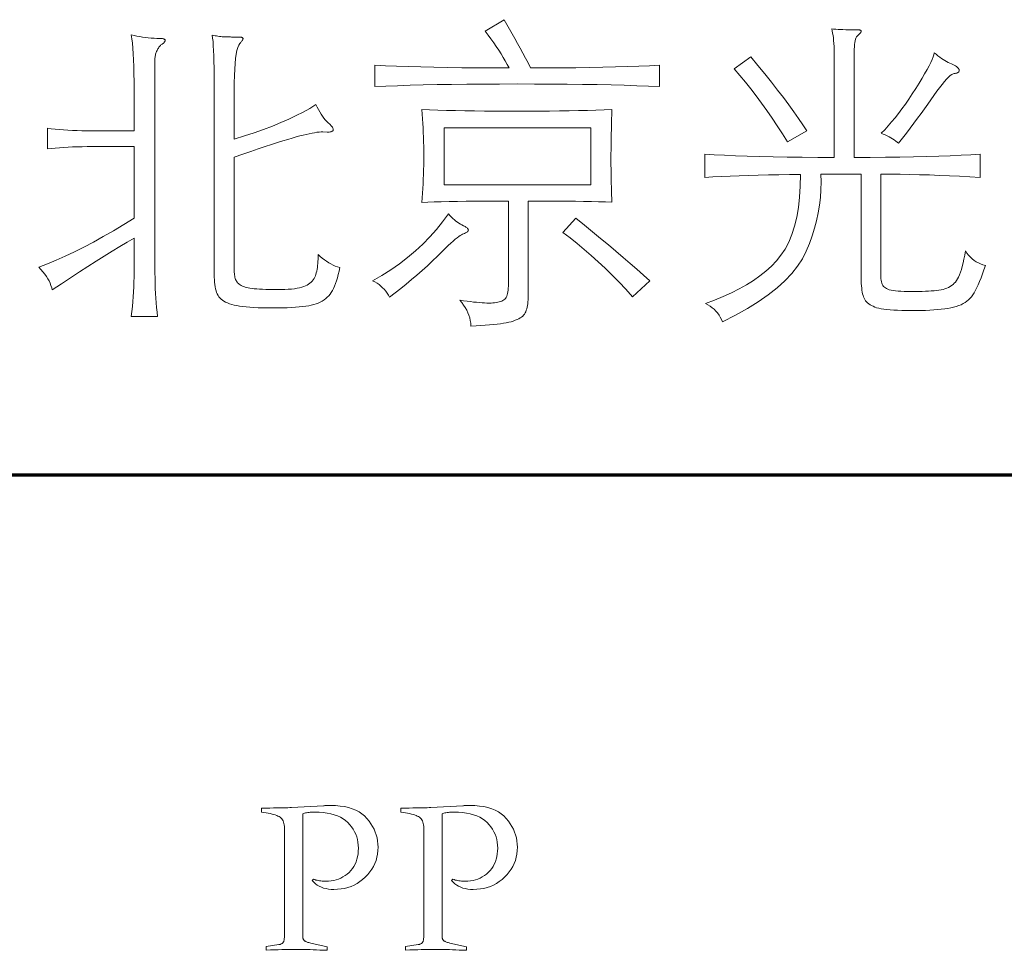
# Model space of a CAD drawing. Extents: x 0 to 1189, y 0 to 841.
# Tile 108 of 132: x 1077 to 1097, y 54 to 73. Entities that reach past the tile are written whole.
import ezdxf

# ---------------------------------------------------------------- set-up
doc = ezdxf.new("R2010")
doc.units = 0

msp = doc.modelspace()

# ---------------------------------------------------------------- linework, layer by layer
at = {"color": 5, "lineweight": 70}
msp.add_line((1064, 63.5), (1169, 63.5), dxfattribs=at)
at = {"color": 7, "lineweight": 13}
for points in [[(1087.141, 71.638), (1087.106, 71.707), (1087.067, 71.777), (1087.026, 71.848), (1086.983, 71.92), (1086.936, 71.993), (1086.887, 72.067), (1086.835, 72.142), (1086.78, 72.218), (1086.723, 72.295), (1086.662, 72.373), (1087.043, 72.603), (1087.098, 72.509), (1087.152, 72.415), (1087.206, 72.32), (1087.26, 72.225), (1087.313, 72.129), (1087.366, 72.032), (1087.419, 71.935), (1087.471, 71.836), (1087.523, 71.738), (1087.574, 71.638), (1087.888, 71.639), (1088.189, 71.64), (1088.478, 71.643), (1088.755, 71.647), (1089.019, 71.651), (1089.27, 71.657), (1089.51, 71.664), (1089.736, 71.672), (1089.95, 71.681), (1090.152, 71.691), (1090.152, 71.264), (1089.931, 71.274), (1089.696, 71.283), (1089.446, 71.291), (1089.183, 71.298), (1088.905, 71.304), (1088.613, 71.309), (1088.306, 71.312), (1087.986, 71.315), (1087.651, 71.316), (1087.302, 71.317), (1086.953, 71.316), (1086.618, 71.315), (1086.298, 71.312), (1085.992, 71.309), (1085.701, 71.304), (1085.423, 71.298), (1085.161, 71.291), (1084.912, 71.283), (1084.678, 71.274), (1084.458, 71.264), (1084.458, 71.691), (1084.668, 71.681), (1084.891, 71.672), (1085.127, 71.664), (1085.376, 71.657), (1085.637, 71.651), (1085.912, 71.647), (1086.2, 71.643), (1086.501, 71.64), (1086.814, 71.639)], [(1079.644, 70.379), (1079.644, 71.028), (1079.643, 71.204), (1079.641, 71.369), (1079.638, 71.523), (1079.634, 71.666), (1079.629, 71.799), (1079.622, 71.921), (1079.615, 72.032), (1079.606, 72.132), (1079.596, 72.222), (1079.584, 72.301), (1079.641, 72.287), (1079.698, 72.275), (1079.754, 72.264), (1079.811, 72.255), (1079.868, 72.247), (1079.925, 72.24), (1079.983, 72.235), (1080.04, 72.232), (1080.098, 72.229), (1080.155, 72.229), (1080.175, 72.228), (1080.193, 72.227), (1080.209, 72.225), (1080.222, 72.222), (1080.234, 72.219), (1080.243, 72.215), (1080.251, 72.209), (1080.256, 72.204), (1080.259, 72.197), (1080.26, 72.189), (1080.26, 72.182), (1080.258, 72.174), (1080.255, 72.166), (1080.251, 72.158), (1080.245, 72.151), (1080.239, 72.143), (1080.231, 72.136), (1080.222, 72.128), (1080.212, 72.121), (1080.201, 72.114), (1080.189, 72.106), (1080.178, 72.097), (1080.167, 72.087), (1080.156, 72.076), (1080.146, 72.064), (1080.136, 72.051), (1080.126, 72.036), (1080.117, 72.021), (1080.108, 72.004), (1080.099, 71.986), (1080.091, 71.968), (1080.084, 71.949), (1080.078, 71.93), (1080.072, 71.911), (1080.068, 71.893), (1080.064, 71.873), (1080.061, 71.854), (1080.058, 71.835), (1080.057, 71.815), (1080.057, 71.796), (1080.057, 67.65), (1080.057, 67.541), (1080.059, 67.434), (1080.062, 67.33), (1080.065, 67.228), (1080.07, 67.129), (1080.076, 67.031), (1080.083, 66.937), (1080.09, 66.844), (1080.099, 66.754), (1080.109, 66.666), (1079.584, 66.666), (1079.596, 66.766), (1079.606, 66.865), (1079.615, 66.964), (1079.622, 67.063), (1079.629, 67.161), (1079.634, 67.26), (1079.638, 67.358), (1079.641, 67.455), (1079.643, 67.553), (1079.644, 67.65), (1079.644, 68.234), (1079.501, 68.152), (1079.353, 68.064), (1079.201, 67.973), (1079.044, 67.876), (1078.883, 67.775), (1078.716, 67.669), (1078.545, 67.558), (1078.369, 67.443), (1078.189, 67.322), (1078.004, 67.198), (1077.993, 67.242), (1077.978, 67.287), (1077.96, 67.332), (1077.939, 67.377), (1077.913, 67.422), (1077.885, 67.468), (1077.853, 67.513), (1077.817, 67.559), (1077.778, 67.604), (1077.735, 67.65), (1077.906, 67.717), (1078.082, 67.79), (1078.262, 67.871), (1078.446, 67.959), (1078.635, 68.054), (1078.828, 68.155), (1079.025, 68.264), (1079.227, 68.381), (1079.433, 68.504), (1079.644, 68.634), (1079.644, 70.064), (1078.804, 70.064), (1078.702, 70.064), (1078.602, 70.062), (1078.505, 70.06), (1078.411, 70.057), (1078.32, 70.053), (1078.232, 70.048), (1078.146, 70.042), (1078.063, 70.035), (1077.983, 70.027), (1077.905, 70.018), (1077.905, 70.431), (1077.98, 70.421), (1078.059, 70.412), (1078.14, 70.405), (1078.225, 70.398), (1078.314, 70.392), (1078.405, 70.387), (1078.5, 70.384), (1078.598, 70.381), (1078.699, 70.379), (1078.804, 70.379)], [(1081.644, 70.215), (1081.849, 70.278), (1082.045, 70.343), (1082.232, 70.409), (1082.409, 70.476), (1082.577, 70.545), (1082.736, 70.614), (1082.885, 70.685), (1083.025, 70.756), (1083.156, 70.829), (1083.278, 70.904), (1083.303, 70.853), (1083.328, 70.804), (1083.355, 70.758), (1083.381, 70.715), (1083.409, 70.674), (1083.437, 70.636), (1083.465, 70.601), (1083.494, 70.568), (1083.523, 70.538), (1083.553, 70.51), (1083.567, 70.498), (1083.579, 70.487), (1083.59, 70.476), (1083.599, 70.464), (1083.607, 70.454), (1083.614, 70.443), (1083.619, 70.432), (1083.622, 70.422), (1083.625, 70.412), (1083.625, 70.402), (1083.624, 70.393), (1083.62, 70.384), (1083.614, 70.377), (1083.605, 70.37), (1083.594, 70.365), (1083.58, 70.361), (1083.564, 70.357), (1083.545, 70.355), (1083.524, 70.353), (1083.501, 70.353), (1083.415, 70.359), (1083.38, 70.358), (1083.342, 70.355), (1083.299, 70.35), (1083.252, 70.343), (1083.2, 70.334), (1083.145, 70.323), (1083.086, 70.309), (1083.023, 70.294), (1082.955, 70.277), (1082.884, 70.258), (1082.805, 70.235), (1082.717, 70.209), (1082.618, 70.179), (1082.509, 70.144), (1082.39, 70.106), (1082.261, 70.064), (1082.122, 70.017), (1081.973, 69.967), (1081.814, 69.912), (1081.644, 69.854), (1081.644, 67.578), (1081.645, 67.55), (1081.646, 67.523), (1081.649, 67.497), (1081.653, 67.473), (1081.658, 67.45), (1081.664, 67.428), (1081.672, 67.408), (1081.68, 67.389), (1081.689, 67.371), (1081.7, 67.355), (1081.712, 67.34), (1081.727, 67.325), (1081.744, 67.312), (1081.762, 67.299), (1081.784, 67.287), (1081.807, 67.276), (1081.833, 67.266), (1081.861, 67.256), (1081.891, 67.248), (1081.923, 67.24), (1081.959, 67.233), (1082, 67.227), (1082.045, 67.222), (1082.096, 67.217), (1082.151, 67.213), (1082.211, 67.21), (1082.276, 67.207), (1082.346, 67.206), (1082.421, 67.204), (1082.5, 67.204), (1082.58, 67.205), (1082.654, 67.207), (1082.724, 67.211), (1082.788, 67.216), (1082.848, 67.223), (1082.902, 67.231), (1082.952, 67.241), (1082.997, 67.252), (1083.036, 67.265), (1083.071, 67.28), (1083.102, 67.295), (1083.131, 67.313), (1083.157, 67.332), (1083.181, 67.352), (1083.203, 67.375), (1083.222, 67.398), (1083.24, 67.424), (1083.255, 67.451), (1083.267, 67.479), (1083.278, 67.509), (1083.286, 67.541), (1083.294, 67.574), (1083.301, 67.61), (1083.307, 67.647), (1083.312, 67.685), (1083.316, 67.726), (1083.319, 67.768), (1083.322, 67.812), (1083.323, 67.858), (1083.323, 67.906), (1083.364, 67.868), (1083.406, 67.832), (1083.448, 67.8), (1083.49, 67.77), (1083.533, 67.742), (1083.577, 67.717), (1083.621, 67.695), (1083.666, 67.675), (1083.711, 67.658), (1083.756, 67.644), (1083.741, 67.572), (1083.725, 67.505), (1083.708, 67.441), (1083.69, 67.382), (1083.671, 67.327), (1083.651, 67.276), (1083.63, 67.229), (1083.607, 67.186), (1083.584, 67.147), (1083.56, 67.112), (1083.533, 67.081), (1083.505, 67.051), (1083.474, 67.024), (1083.44, 66.998), (1083.404, 66.975), (1083.365, 66.954), (1083.324, 66.936), (1083.28, 66.919), (1083.234, 66.905), (1083.186, 66.893), (1083.133, 66.882), (1083.075, 66.872), (1083.011, 66.864), (1082.942, 66.857), (1082.868, 66.851), (1082.787, 66.846), (1082.702, 66.842), (1082.611, 66.839), (1082.514, 66.837), (1082.412, 66.837), (1082.31, 66.837), (1082.213, 66.839), (1082.122, 66.842), (1082.036, 66.846), (1081.957, 66.852), (1081.882, 66.858), (1081.814, 66.866), (1081.75, 66.875), (1081.693, 66.885), (1081.641, 66.896), (1081.594, 66.908), (1081.549, 66.922), (1081.509, 66.938), (1081.471, 66.955), (1081.438, 66.974), (1081.407, 66.994), (1081.38, 67.015), (1081.357, 67.039), (1081.336, 67.063), (1081.32, 67.089), (1081.305, 67.118), (1081.292, 67.149), (1081.281, 67.183), (1081.271, 67.22), (1081.263, 67.261), (1081.256, 67.304), (1081.251, 67.35), (1081.247, 67.399), (1081.245, 67.451), (1081.244, 67.506), (1081.244, 71.186), (1081.244, 71.348), (1081.243, 71.499), (1081.241, 71.638), (1081.238, 71.766), (1081.234, 71.883), (1081.23, 71.988), (1081.225, 72.082), (1081.219, 72.164), (1081.212, 72.235), (1081.205, 72.294), (1081.234, 72.288), (1081.262, 72.282), (1081.291, 72.277), (1081.319, 72.273), (1081.347, 72.269), (1081.375, 72.266), (1081.404, 72.263), (1081.431, 72.261), (1081.459, 72.259), (1081.487, 72.258), (1081.514, 72.258), (1081.54, 72.257), (1081.566, 72.257), (1081.591, 72.256), (1081.615, 72.256), (1081.638, 72.255), (1081.66, 72.255), (1081.682, 72.255), (1081.703, 72.255), (1081.723, 72.255), (1081.742, 72.255), (1081.758, 72.254), (1081.773, 72.252), (1081.786, 72.25), (1081.797, 72.248), (1081.806, 72.244), (1081.812, 72.24), (1081.817, 72.236), (1081.82, 72.231), (1081.821, 72.225), (1081.821, 72.219), (1081.819, 72.212), (1081.815, 72.204), (1081.811, 72.195), (1081.805, 72.185), (1081.798, 72.175), (1081.789, 72.163), (1081.779, 72.151), (1081.768, 72.138), (1081.756, 72.124), (1081.734, 72.092), (1081.716, 72.046), (1081.699, 71.987), (1081.684, 71.914), (1081.672, 71.827), (1081.662, 71.726), (1081.654, 71.612), (1081.649, 71.484), (1081.645, 71.342), (1081.644, 71.186)], [(1093.648, 69.848), (1093.648, 71.861), (1093.648, 71.933), (1093.646, 72.001), (1093.644, 72.066), (1093.64, 72.127), (1093.635, 72.184), (1093.629, 72.238), (1093.623, 72.289), (1093.615, 72.336), (1093.606, 72.379), (1093.596, 72.419), (1093.635, 72.415), (1093.678, 72.412), (1093.723, 72.409), (1093.771, 72.406), (1093.822, 72.404), (1093.876, 72.402), (1093.933, 72.401), (1093.992, 72.4), (1094.055, 72.399), (1094.12, 72.399), (1094.133, 72.399), (1094.144, 72.398), (1094.154, 72.397), (1094.162, 72.395), (1094.17, 72.392), (1094.176, 72.389), (1094.18, 72.385), (1094.183, 72.38), (1094.185, 72.375), (1094.186, 72.37), (1094.185, 72.364), (1094.183, 72.357), (1094.18, 72.35), (1094.175, 72.342), (1094.169, 72.334), (1094.161, 72.326), (1094.152, 72.317), (1094.142, 72.308), (1094.13, 72.298), (1094.117, 72.288), (1094.104, 72.275), (1094.092, 72.258), (1094.082, 72.236), (1094.073, 72.21), (1094.066, 72.18), (1094.059, 72.144), (1094.055, 72.105), (1094.051, 72.061), (1094.049, 72.013), (1094.048, 71.96), (1094.048, 69.848), (1094.368, 69.848), (1094.672, 69.85), (1094.961, 69.853), (1095.235, 69.858), (1095.495, 69.864), (1095.739, 69.871), (1095.969, 69.88), (1096.183, 69.89), (1096.383, 69.901), (1096.567, 69.913), (1096.567, 69.447), (1096.361, 69.46), (1096.156, 69.471), (1095.953, 69.481), (1095.752, 69.489), (1095.552, 69.497), (1095.354, 69.503), (1095.158, 69.507), (1094.964, 69.51), (1094.771, 69.512), (1094.58, 69.513), (1094.58, 67.453), (1094.581, 67.42), (1094.584, 67.39), (1094.59, 67.361), (1094.598, 67.335), (1094.608, 67.311), (1094.62, 67.289), (1094.634, 67.269), (1094.651, 67.252), (1094.67, 67.237), (1094.691, 67.224), (1094.716, 67.213), (1094.747, 67.203), (1094.783, 67.194), (1094.824, 67.186), (1094.872, 67.179), (1094.924, 67.174), (1094.982, 67.17), (1095.046, 67.167), (1095.115, 67.165), (1095.19, 67.165), (1095.265, 67.165), (1095.337, 67.166), (1095.406, 67.168), (1095.47, 67.17), (1095.532, 67.174), (1095.589, 67.178), (1095.643, 67.182), (1095.693, 67.188), (1095.74, 67.194), (1095.783, 67.201), (1095.824, 67.209), (1095.862, 67.22), (1095.898, 67.232), (1095.932, 67.248), (1095.965, 67.265), (1095.995, 67.284), (1096.023, 67.306), (1096.049, 67.33), (1096.073, 67.356), (1096.095, 67.384), (1096.116, 67.417), (1096.136, 67.455), (1096.155, 67.5), (1096.174, 67.55), (1096.192, 67.607), (1096.209, 67.669), (1096.226, 67.737), (1096.242, 67.812), (1096.257, 67.892), (1096.272, 67.978), (1096.303, 67.933), (1096.336, 67.891), (1096.371, 67.853), (1096.409, 67.819), (1096.448, 67.788), (1096.489, 67.761), (1096.531, 67.738), (1096.576, 67.718), (1096.623, 67.702), (1096.672, 67.689), (1096.642, 67.601), (1096.613, 67.517), (1096.584, 67.44), (1096.555, 67.369), (1096.527, 67.303), (1096.499, 67.244), (1096.472, 67.19), (1096.446, 67.142), (1096.419, 67.099), (1096.393, 67.063), (1096.366, 67.031), (1096.336, 67.001), (1096.302, 66.973), (1096.266, 66.947), (1096.226, 66.924), (1096.183, 66.902), (1096.137, 66.884), (1096.088, 66.867), (1096.036, 66.852), (1095.98, 66.84), (1095.921, 66.829), (1095.857, 66.82), (1095.789, 66.812), (1095.717, 66.804), (1095.64, 66.798), (1095.559, 66.793), (1095.473, 66.789), (1095.383, 66.786), (1095.289, 66.785), (1095.19, 66.784), (1095.092, 66.785), (1095, 66.787), (1094.915, 66.79), (1094.836, 66.794), (1094.763, 66.799), (1094.697, 66.806), (1094.637, 66.813), (1094.583, 66.822), (1094.536, 66.832), (1094.494, 66.843), (1094.458, 66.856), (1094.424, 66.87), (1094.392, 66.885), (1094.363, 66.902), (1094.337, 66.92), (1094.313, 66.939), (1094.292, 66.96), (1094.274, 66.982), (1094.258, 67.005), (1094.245, 67.03), (1094.234, 67.057), (1094.224, 67.087), (1094.215, 67.12), (1094.207, 67.155), (1094.201, 67.193), (1094.196, 67.235), (1094.191, 67.278), (1094.188, 67.325), (1094.187, 67.375), (1094.186, 67.427), (1094.186, 69.513), (1093.379, 69.513), (1093.383, 69.357), (1093.38, 69.202), (1093.37, 69.046), (1093.351, 68.892), (1093.326, 68.737), (1093.293, 68.583), (1093.253, 68.43), (1093.205, 68.277), (1093.15, 68.124), (1093.087, 67.972), (1093.011, 67.82), (1092.914, 67.672), (1092.797, 67.525), (1092.66, 67.381), (1092.503, 67.239), (1092.325, 67.099), (1092.127, 66.961), (1091.909, 66.825), (1091.67, 66.692), (1091.411, 66.561), (1091.391, 66.609), (1091.368, 66.654), (1091.342, 66.696), (1091.313, 66.737), (1091.28, 66.774), (1091.245, 66.81), (1091.206, 66.843), (1091.164, 66.874), (1091.119, 66.902), (1091.07, 66.929), (1091.253, 66.995), (1091.427, 67.065), (1091.592, 67.14), (1091.748, 67.219), (1091.894, 67.302), (1092.032, 67.389), (1092.16, 67.48), (1092.279, 67.575), (1092.39, 67.674), (1092.49, 67.778), (1092.582, 67.89), (1092.664, 68.016), (1092.736, 68.155), (1092.799, 68.308), (1092.852, 68.474), (1092.896, 68.654), (1092.929, 68.847), (1092.953, 69.053), (1092.968, 69.273), (1092.973, 69.506), (1092.752, 69.505), (1092.537, 69.502), (1092.329, 69.498), (1092.128, 69.494), (1091.933, 69.488), (1091.745, 69.482), (1091.563, 69.475), (1091.388, 69.467), (1091.219, 69.457), (1091.057, 69.447), (1091.057, 69.913), (1091.246, 69.901), (1091.451, 69.89), (1091.671, 69.88), (1091.906, 69.871), (1092.158, 69.864), (1092.424, 69.858), (1092.707, 69.853), (1093.005, 69.85), (1093.319, 69.848)], [(1095.649, 71.94), (1095.685, 71.91), (1095.721, 71.881), (1095.757, 71.854), (1095.792, 71.829), (1095.826, 71.806), (1095.86, 71.784), (1095.893, 71.765), (1095.926, 71.747), (1095.958, 71.731), (1095.99, 71.717), (1096.02, 71.704), (1096.047, 71.691), (1096.07, 71.678), (1096.091, 71.666), (1096.108, 71.653), (1096.122, 71.641), (1096.133, 71.628), (1096.141, 71.616), (1096.146, 71.604), (1096.147, 71.592), (1096.146, 71.581), (1096.143, 71.571), (1096.138, 71.562), (1096.131, 71.554), (1096.122, 71.547), (1096.111, 71.54), (1096.098, 71.535), (1096.082, 71.532), (1096.065, 71.529), (1096.046, 71.527), (1096.023, 71.521), (1095.997, 71.507), (1095.967, 71.485), (1095.932, 71.453), (1095.894, 71.414), (1095.852, 71.365), (1095.805, 71.309), (1095.755, 71.243), (1095.701, 71.17), (1095.642, 71.087), (1095.581, 71), (1095.517, 70.91), (1095.452, 70.819), (1095.384, 70.726), (1095.314, 70.631), (1095.242, 70.535), (1095.168, 70.436), (1095.092, 70.336), (1095.014, 70.234), (1094.934, 70.13), (1094.907, 70.153), (1094.878, 70.176), (1094.848, 70.198), (1094.815, 70.219), (1094.781, 70.24), (1094.746, 70.26), (1094.708, 70.279), (1094.669, 70.298), (1094.629, 70.316), (1094.586, 70.333), (1094.656, 70.403), (1094.725, 70.478), (1094.795, 70.557), (1094.864, 70.639), (1094.933, 70.727), (1095.002, 70.818), (1095.071, 70.913), (1095.14, 71.013), (1095.209, 71.117), (1095.278, 71.225), (1095.344, 71.331), (1095.403, 71.43), (1095.456, 71.521), (1095.503, 71.604), (1095.543, 71.679), (1095.577, 71.747), (1095.604, 71.807), (1095.626, 71.859), (1095.641, 71.903)], [(1093.097, 70.379), (1092.71, 70.162), (1092.61, 70.323), (1092.508, 70.481), (1092.405, 70.635), (1092.301, 70.786), (1092.195, 70.933), (1092.088, 71.077), (1091.98, 71.218), (1091.871, 71.355), (1091.76, 71.488), (1091.648, 71.619), (1091.976, 71.861), (1092.121, 71.686), (1092.26, 71.517), (1092.391, 71.353), (1092.514, 71.196), (1092.63, 71.045), (1092.738, 70.899), (1092.839, 70.76), (1092.933, 70.627), (1093.019, 70.5)], [(1087.522, 68.975), (1087.522, 67.047), (1087.521, 67.003), (1087.519, 66.962), (1087.515, 66.923), (1087.51, 66.887), (1087.504, 66.852), (1087.496, 66.82), (1087.486, 66.791), (1087.475, 66.763), (1087.463, 66.738), (1087.449, 66.715), (1087.433, 66.694), (1087.414, 66.674), (1087.391, 66.655), (1087.365, 66.637), (1087.335, 66.62), (1087.303, 66.604), (1087.266, 66.59), (1087.227, 66.576), (1087.184, 66.563), (1087.138, 66.551), (1087.087, 66.541), (1087.031, 66.531), (1086.969, 66.521), (1086.902, 66.513), (1086.829, 66.505), (1086.75, 66.497), (1086.666, 66.491), (1086.576, 66.485), (1086.481, 66.48), (1086.38, 66.476), (1086.376, 66.531), (1086.367, 66.585), (1086.355, 66.638), (1086.338, 66.691), (1086.318, 66.743), (1086.294, 66.795), (1086.266, 66.846), (1086.233, 66.896), (1086.197, 66.945), (1086.157, 66.994), (1086.232, 66.983), (1086.302, 66.973), (1086.37, 66.964), (1086.433, 66.956), (1086.493, 66.95), (1086.55, 66.945), (1086.603, 66.94), (1086.653, 66.938), (1086.699, 66.936), (1086.741, 66.935), (1086.781, 66.936), (1086.818, 66.938), (1086.853, 66.941), (1086.886, 66.945), (1086.917, 66.951), (1086.945, 66.958), (1086.971, 66.966), (1086.995, 66.975), (1087.017, 66.986), (1087.036, 66.997), (1087.054, 67.011), (1087.069, 67.029), (1087.083, 67.049), (1087.095, 67.072), (1087.105, 67.098), (1087.113, 67.128), (1087.12, 67.16), (1087.124, 67.196), (1087.127, 67.234), (1087.128, 67.276), (1087.128, 68.975), (1086.899, 68.975), (1086.683, 68.974), (1086.479, 68.973), (1086.287, 68.971), (1086.108, 68.969), (1085.941, 68.966), (1085.786, 68.962), (1085.644, 68.958), (1085.514, 68.954), (1085.396, 68.949), (1085.404, 69.042), (1085.411, 69.135), (1085.416, 69.228), (1085.422, 69.322), (1085.426, 69.415), (1085.429, 69.508), (1085.432, 69.601), (1085.434, 69.694), (1085.435, 69.787), (1085.436, 69.88), (1085.435, 69.973), (1085.434, 70.066), (1085.432, 70.159), (1085.429, 70.252), (1085.426, 70.344), (1085.422, 70.437), (1085.416, 70.529), (1085.411, 70.621), (1085.404, 70.713), (1085.396, 70.805), (1085.553, 70.799), (1085.718, 70.793), (1085.89, 70.789), (1086.07, 70.784), (1086.256, 70.781), (1086.451, 70.778), (1086.652, 70.775), (1086.861, 70.774), (1087.078, 70.773), (1087.302, 70.772), (1087.526, 70.773), (1087.742, 70.774), (1087.951, 70.775), (1088.152, 70.778), (1088.346, 70.781), (1088.532, 70.784), (1088.71, 70.789), (1088.881, 70.793), (1089.045, 70.799), (1089.201, 70.805), (1089.197, 70.708), (1089.194, 70.61), (1089.191, 70.511), (1089.188, 70.412), (1089.186, 70.312), (1089.184, 70.212), (1089.183, 70.111), (1089.182, 70.01), (1089.181, 69.908), (1089.181, 69.805), (1089.181, 69.704), (1089.182, 69.606), (1089.183, 69.512), (1089.184, 69.422), (1089.186, 69.335), (1089.188, 69.252), (1089.191, 69.172), (1089.194, 69.097), (1089.197, 69.024), (1089.201, 68.955), (1089.072, 68.959), (1088.934, 68.963), (1088.788, 68.966), (1088.633, 68.968), (1088.469, 68.97), (1088.297, 68.972), (1088.116, 68.973), (1087.927, 68.974), (1087.729, 68.975)], [(1088.781, 69.303), (1088.781, 70.438), (1085.842, 70.438), (1085.842, 69.303)], [(1085.928, 68.719), (1085.958, 68.686), (1085.988, 68.655), (1086.018, 68.626), (1086.048, 68.6), (1086.078, 68.575), (1086.109, 68.552), (1086.139, 68.532), (1086.169, 68.514), (1086.199, 68.497), (1086.229, 68.483), (1086.248, 68.474), (1086.265, 68.465), (1086.28, 68.456), (1086.292, 68.447), (1086.303, 68.438), (1086.312, 68.429), (1086.319, 68.421), (1086.324, 68.412), (1086.327, 68.403), (1086.328, 68.395), (1086.327, 68.386), (1086.323, 68.378), (1086.317, 68.369), (1086.309, 68.361), (1086.298, 68.353), (1086.285, 68.345), (1086.27, 68.337), (1086.252, 68.329), (1086.232, 68.321), (1086.21, 68.313), (1086.189, 68.303), (1086.164, 68.289), (1086.135, 68.268), (1086.102, 68.242), (1086.064, 68.211), (1086.022, 68.174), (1085.975, 68.132), (1085.924, 68.084), (1085.869, 68.03), (1085.81, 67.972), (1085.71, 67.874), (1085.61, 67.777), (1085.508, 67.682), (1085.404, 67.588), (1085.3, 67.496), (1085.193, 67.405), (1085.085, 67.315), (1084.976, 67.226), (1084.866, 67.139), (1084.753, 67.053), (1084.73, 67.095), (1084.704, 67.136), (1084.676, 67.174), (1084.645, 67.21), (1084.612, 67.243), (1084.577, 67.275), (1084.54, 67.305), (1084.5, 67.332), (1084.457, 67.358), (1084.412, 67.381), (1084.599, 67.489), (1084.777, 67.603), (1084.948, 67.722), (1085.111, 67.847), (1085.267, 67.978), (1085.414, 68.115), (1085.554, 68.257), (1085.687, 68.406), (1085.811, 68.56)], [(1089.955, 67.381), (1089.614, 67.06), (1089.479, 67.21), (1089.342, 67.355), (1089.205, 67.495), (1089.066, 67.631), (1088.927, 67.762), (1088.787, 67.888), (1088.646, 68.009), (1088.504, 68.126), (1088.361, 68.238), (1088.217, 68.345), (1088.479, 68.634), (1088.649, 68.496), (1088.813, 68.361), (1088.973, 68.229), (1089.128, 68.1), (1089.278, 67.973), (1089.423, 67.849), (1089.563, 67.728), (1089.699, 67.61), (1089.829, 67.494)], [(1082.191, 56.836), (1082.276, 56.836), (1082.355, 56.836), (1082.429, 56.837), (1082.497, 56.838), (1082.56, 56.838), (1082.617, 56.839), (1082.668, 56.841), (1082.714, 56.842), (1082.754, 56.843), (1082.788, 56.845), (1083.431, 56.881), (1083.445, 56.882), (1083.459, 56.883), (1083.474, 56.884), (1083.488, 56.884), (1083.502, 56.885), (1083.516, 56.885), (1083.53, 56.885), (1083.544, 56.886), (1083.557, 56.886), (1083.571, 56.886), (1083.669, 56.883), (1083.762, 56.876), (1083.849, 56.863), (1083.931, 56.845), (1084.006, 56.821), (1084.076, 56.793), (1084.141, 56.76), (1084.199, 56.721), (1084.252, 56.677), (1084.299, 56.628), (1084.342, 56.576), (1084.379, 56.522), (1084.412, 56.468), (1084.441, 56.412), (1084.466, 56.355), (1084.486, 56.297), (1084.501, 56.238), (1084.512, 56.178), (1084.519, 56.116), (1084.521, 56.053), (1084.519, 55.984), (1084.511, 55.916), (1084.498, 55.851), (1084.48, 55.788), (1084.457, 55.727), (1084.429, 55.668), (1084.396, 55.611), (1084.358, 55.557), (1084.314, 55.504), (1084.266, 55.454), (1084.213, 55.407), (1084.159, 55.365), (1084.102, 55.328), (1084.042, 55.296), (1083.981, 55.269), (1083.917, 55.247), (1083.851, 55.229), (1083.783, 55.217), (1083.712, 55.21), (1083.639, 55.207), (1083.583, 55.209), (1083.53, 55.214), (1083.48, 55.223), (1083.432, 55.235), (1083.388, 55.251), (1083.346, 55.271), (1083.306, 55.294), (1083.27, 55.32), (1083.236, 55.35), (1083.204, 55.384), (1083.232, 55.411), (1083.255, 55.403), (1083.279, 55.396), (1083.303, 55.39), (1083.327, 55.385), (1083.351, 55.38), (1083.376, 55.377), (1083.401, 55.374), (1083.426, 55.372), (1083.451, 55.37), (1083.476, 55.37), (1083.53, 55.372), (1083.583, 55.377), (1083.634, 55.386), (1083.683, 55.399), (1083.73, 55.415), (1083.775, 55.434), (1083.819, 55.458), (1083.861, 55.484), (1083.901, 55.515), (1083.94, 55.549), (1083.975, 55.586), (1084.007, 55.625), (1084.036, 55.668), (1084.06, 55.712), (1084.081, 55.76), (1084.097, 55.81), (1084.111, 55.862), (1084.12, 55.917), (1084.126, 55.975), (1084.127, 56.035), (1084.125, 56.094), (1084.119, 56.151), (1084.109, 56.206), (1084.094, 56.26), (1084.075, 56.312), (1084.052, 56.362), (1084.024, 56.41), (1083.993, 56.457), (1083.957, 56.501), (1083.917, 56.544), (1083.873, 56.584), (1083.823, 56.62), (1083.769, 56.652), (1083.71, 56.679), (1083.646, 56.702), (1083.578, 56.721), (1083.504, 56.736), (1083.426, 56.746), (1083.342, 56.753), (1083.254, 56.755), (1083.223, 56.754), (1083.194, 56.753), (1083.166, 56.751), (1083.14, 56.749), (1083.115, 56.746), (1083.092, 56.742), (1083.07, 56.737), (1083.05, 56.731), (1083.031, 56.725), (1083.014, 56.718), (1083.014, 54.284), (1083.015, 54.271), (1083.016, 54.258), (1083.017, 54.247), (1083.019, 54.236), (1083.022, 54.226), (1083.025, 54.216), (1083.029, 54.208), (1083.033, 54.2), (1083.038, 54.193), (1083.044, 54.187), (1083.05, 54.181), (1083.058, 54.175), (1083.068, 54.17), (1083.078, 54.164), (1083.091, 54.159), (1083.104, 54.154), (1083.119, 54.149), (1083.136, 54.144), (1083.154, 54.139), (1083.173, 54.135), (1083.503, 54.062), (1083.503, 53.99), (1083.429, 53.993), (1083.357, 53.996), (1083.288, 53.999), (1083.223, 54.002), (1083.16, 54.004), (1083.101, 54.005), (1083.044, 54.006), (1082.99, 54.007), (1082.94, 54.008), (1082.892, 54.008), (1082.858, 54.008), (1082.817, 54.008), (1082.771, 54.007), (1082.719, 54.006), (1082.66, 54.005), (1082.596, 54.003), (1082.526, 54.001), (1082.451, 53.999), (1082.369, 53.997), (1082.281, 53.994), (1082.281, 54.067), (1082.535, 54.103), (1082.548, 54.106), (1082.56, 54.109), (1082.571, 54.113), (1082.582, 54.118), (1082.591, 54.122), (1082.6, 54.128), (1082.608, 54.133), (1082.614, 54.139), (1082.62, 54.146), (1082.625, 54.153), (1082.63, 54.161), (1082.633, 54.169), (1082.637, 54.179), (1082.64, 54.19), (1082.642, 54.201), (1082.644, 54.214), (1082.646, 54.228), (1082.647, 54.243), (1082.648, 54.258), (1082.648, 54.275), (1082.648, 56.433), (1082.647, 56.467), (1082.644, 56.498), (1082.638, 56.526), (1082.631, 56.553), (1082.621, 56.577), (1082.61, 56.599), (1082.596, 56.619), (1082.58, 56.636), (1082.562, 56.651), (1082.542, 56.664), (1082.519, 56.676), (1082.494, 56.686), (1082.465, 56.697), (1082.434, 56.706), (1082.401, 56.715), (1082.364, 56.723), (1082.325, 56.731), (1082.283, 56.738), (1082.238, 56.744), (1082.191, 56.75)], [(1084.978, 56.836), (1085.063, 56.836), (1085.143, 56.836), (1085.216, 56.837), (1085.284, 56.838), (1085.347, 56.838), (1085.404, 56.839), (1085.455, 56.841), (1085.501, 56.842), (1085.541, 56.843), (1085.575, 56.845), (1086.218, 56.881), (1086.232, 56.882), (1086.247, 56.883), (1086.261, 56.884), (1086.275, 56.884), (1086.289, 56.885), (1086.303, 56.885), (1086.317, 56.885), (1086.331, 56.886), (1086.345, 56.886), (1086.358, 56.886), (1086.457, 56.883), (1086.55, 56.876), (1086.637, 56.863), (1086.718, 56.845), (1086.794, 56.821), (1086.864, 56.793), (1086.928, 56.76), (1086.987, 56.721), (1087.04, 56.677), (1087.087, 56.628), (1087.129, 56.576), (1087.167, 56.522), (1087.2, 56.468), (1087.229, 56.412), (1087.253, 56.355), (1087.273, 56.297), (1087.289, 56.238), (1087.3, 56.178), (1087.306, 56.116), (1087.308, 56.053), (1087.306, 55.984), (1087.298, 55.916), (1087.286, 55.851), (1087.268, 55.788), (1087.245, 55.727), (1087.216, 55.668), (1087.183, 55.611), (1087.145, 55.557), (1087.101, 55.504), (1087.053, 55.454), (1087.001, 55.407), (1086.946, 55.365), (1086.889, 55.328), (1086.83, 55.296), (1086.768, 55.269), (1086.704, 55.247), (1086.638, 55.229), (1086.57, 55.217), (1086.499, 55.21), (1086.426, 55.207), (1086.37, 55.209), (1086.318, 55.214), (1086.267, 55.223), (1086.22, 55.235), (1086.175, 55.251), (1086.133, 55.271), (1086.094, 55.294), (1086.057, 55.32), (1086.023, 55.35), (1085.992, 55.384), (1086.019, 55.411), (1086.042, 55.403), (1086.066, 55.396), (1086.09, 55.39), (1086.115, 55.385), (1086.139, 55.38), (1086.163, 55.377), (1086.188, 55.374), (1086.213, 55.372), (1086.238, 55.37), (1086.263, 55.37), (1086.318, 55.372), (1086.37, 55.377), (1086.421, 55.386), (1086.47, 55.399), (1086.517, 55.415), (1086.563, 55.434), (1086.606, 55.458), (1086.648, 55.484), (1086.689, 55.515), (1086.727, 55.549), (1086.763, 55.586), (1086.795, 55.625), (1086.823, 55.668), (1086.847, 55.712), (1086.868, 55.76), (1086.885, 55.81), (1086.898, 55.862), (1086.907, 55.917), (1086.913, 55.975), (1086.915, 56.035), (1086.913, 56.094), (1086.906, 56.151), (1086.896, 56.206), (1086.881, 56.26), (1086.862, 56.312), (1086.839, 56.362), (1086.812, 56.41), (1086.78, 56.457), (1086.744, 56.501), (1086.704, 56.544), (1086.66, 56.584), (1086.611, 56.62), (1086.556, 56.652), (1086.497, 56.679), (1086.433, 56.702), (1086.365, 56.721), (1086.291, 56.736), (1086.213, 56.746), (1086.13, 56.753), (1086.042, 56.755), (1086.011, 56.754), (1085.981, 56.753), (1085.953, 56.751), (1085.927, 56.749), (1085.902, 56.746), (1085.879, 56.742), (1085.858, 56.737), (1085.837, 56.731), (1085.819, 56.725), (1085.802, 56.718), (1085.802, 54.284), (1085.802, 54.271), (1085.803, 54.258), (1085.804, 54.247), (1085.806, 54.236), (1085.809, 54.226), (1085.812, 54.216), (1085.816, 54.208), (1085.821, 54.2), (1085.826, 54.193), (1085.831, 54.187), (1085.838, 54.181), (1085.846, 54.175), (1085.855, 54.17), (1085.866, 54.164), (1085.878, 54.159), (1085.892, 54.154), (1085.907, 54.149), (1085.923, 54.144), (1085.941, 54.139), (1085.96, 54.135), (1086.29, 54.062), (1086.29, 53.99), (1086.216, 53.993), (1086.144, 53.996), (1086.076, 53.999), (1086.01, 54.002), (1085.948, 54.004), (1085.888, 54.005), (1085.831, 54.006), (1085.778, 54.007), (1085.727, 54.008), (1085.68, 54.008), (1085.645, 54.008), (1085.604, 54.008), (1085.558, 54.007), (1085.506, 54.006), (1085.448, 54.005), (1085.384, 54.003), (1085.314, 54.001), (1085.238, 53.999), (1085.156, 53.997), (1085.069, 53.994), (1085.069, 54.067), (1085.322, 54.103), (1085.335, 54.106), (1085.347, 54.109), (1085.359, 54.113), (1085.369, 54.118), (1085.379, 54.122), (1085.387, 54.128), (1085.395, 54.133), (1085.402, 54.139), (1085.408, 54.146), (1085.413, 54.153), (1085.417, 54.161), (1085.421, 54.169), (1085.424, 54.179), (1085.427, 54.19), (1085.43, 54.201), (1085.432, 54.214), (1085.433, 54.228), (1085.434, 54.243), (1085.435, 54.258), (1085.435, 54.275), (1085.435, 56.433), (1085.434, 56.467), (1085.431, 56.498), (1085.426, 56.526), (1085.418, 56.553), (1085.409, 56.577), (1085.397, 56.599), (1085.383, 56.619), (1085.367, 56.636), (1085.349, 56.651), (1085.329, 56.664), (1085.306, 56.676), (1085.281, 56.686), (1085.253, 56.697), (1085.222, 56.706), (1085.188, 56.715), (1085.152, 56.723), (1085.112, 56.731), (1085.07, 56.738), (1085.026, 56.744), (1084.978, 56.75)]]:
    msp.add_lwpolyline(points, close=True, dxfattribs=at)

doc.saveas('drawing.dxf')
